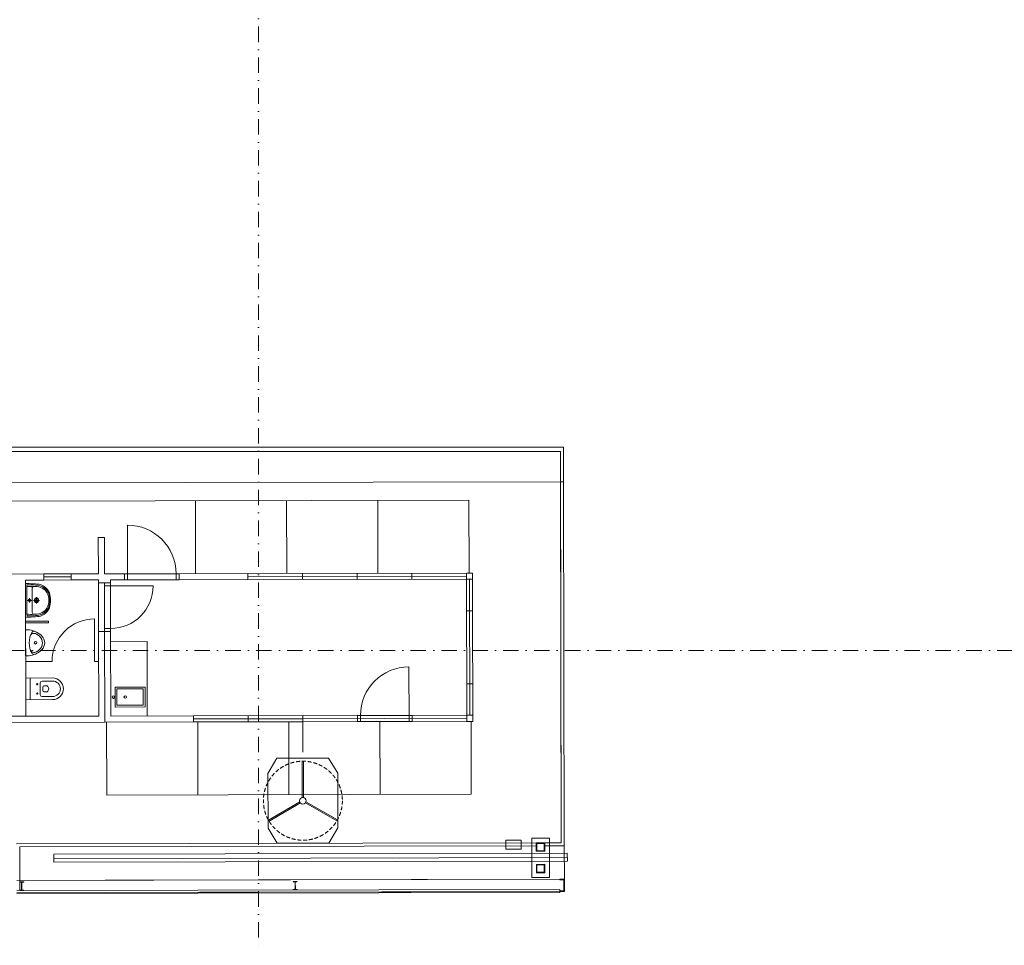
# Model space of a CAD drawing. Header units: millimetres. Extents: x -385852 to 693036, y -525006 to 444206.
# Tile 23 of 156: x 146620 to 162825, y -4850 to 10379. Entities that reach past the tile are written whole.
import ezdxf

# ---------------------------------------------------------------- set-up
doc = ezdxf.new("R2010")
doc.units = ezdxf.units.MM
for name, pattern in [('CENTERX2', [101.6, 63.5, -12.7, 12.7, -12.7]), ('DASHDOT', [25.4, 12.7, -6.35, 0, -6.35]), ('HIDDEN', [9.525, 6.35, -3.175])]:
    doc.linetypes.add(name, pattern=pattern)
doc.layers.add('A99_N_osy', color=7, linetype='CENTERX2', lineweight=9)
doc.layers.add('A99_S_kce-rez-ten', color=6, linetype='Continuous', lineweight=9)

# ---------------------------------------------------------------- blocks, each defined once
blk = doc.blocks.new('800-100')
at = {"linetype": 'Continuous', "lineweight": 0}
for p, q in [((0, -100), (0, 800)), ((50, 0), (-850, 0)), ((-800, -100), (-800, 0)), ((50, -100), (-850, -100))]:
    blk.add_line(p, q, dxfattribs=at)
blk.add_arc((0, 0), 800, 90, 180, dxfattribs=at)
blk = doc.blocks.new('wc-pud')
at = {"lineweight": 5}
for p, q in [((-178, -442), (-178, 0)), ((-178, 0), (178, 0)), ((178, 0), (178, -442)), ((-178, -75), (178, -75)), ((-128, -442), (-128, -270)), ((-98, -240), (98, -240)), ((-92, -190), (-62, -190)), ((-78, -175), (-78, -205)), ((-50, -300), (-50, -352)), ((-30, -280), (30, -280)), ((50, -300), (50, -352)), ((62, -190), (92, -190)), ((78, -175), (78, -205)), ((128, -270), (128, -442))]:
    blk.add_line(p, q, dxfattribs=at)
for centre in [(-78, -190), (78, -190)]:
    blk.add_circle(centre, 7.5, dxfattribs=at)
for centre, radius, start, end in [((-98, -270), 30, 90, 180), ((-30, -300), 20, 90, 180), ((30, -300), 20, 0, 90), ((98, -270), 30, 0, 90), ((0, -442), 178, 180, 0), ((0, -442), 128, 180, 0), ((2, -318), 61.7, 213.2659, 268.4872), ((-2, -318), 61.7, 271.5128, 326.7341)]:
    blk.add_arc(centre, radius, start, end, dxfattribs=at)
blk = doc.blocks.new('I160')
for p, q in [((-37, 160), (-37, 158)), ((-37, 160), (37, 160)), ((-37, 0), (-37, 2)), ((37, 0), (-37, 0)), ((-8, 148), (-34, 154)), ((-8, 12), (-34, 6)), ((-3, 18), (-3, 142)), ((3, 18), (3, 142)), ((8, 148), (34, 154)), ((8, 12), (34, 6)), ((37, 160), (37, 158)), ((37, 0), (37, 2))]:
    blk.add_line(p, q)
for centre, radius, start, end in [((-33, 158), 3.8, 180, 256), ((-33, 2), 3.8, 104, 180), ((-9, 142), 6.3, 0, 76), ((-9, 18), 6.3, 284, 0), ((9, 142), 6.3, 104, 180), ((9, 18), 6.3, 180, 256), ((33, 158), 3.8, 284, 0), ((33, 2), 3.8, 0, 76)]:
    blk.add_arc(centre, radius, start, end)
blk = doc.blocks.new('TURNIKET')
at = {"lineweight": 0, "ltscale": 2}
for p, q in [((-575, 450), (-425, 700)), ((-425, 700), (425, 700)), ((575, 450), (425, 700)), ((-575, 450), (-575, -450)), ((-41, 35), (-558, 334)), ((558, 334), (41, 35)), ((575, 450), (575, -450)), ((-51, 18), (-568, 316)), ((568, 316), (51, 18)), ((-10, -53), (-10, -650)), ((10, -53), (10, -650)), ((-575, -450), (-425, -700)), ((575, -450), (425, -700)), ((-425, -700), (425, -700))]:
    blk.add_line(p, q, dxfattribs=at)
at = {"linetype": 'HIDDEN', "lineweight": 0, "ltscale": 10}
blk.add_circle((0, 0), 650, dxfattribs=at)
at = {"lineweight": 0, "ltscale": 2}
blk.add_circle((0, 0), 54, dxfattribs=at)

msp = doc.modelspace()

# ---------------------------------------------------------------- linework, layer by layer
at = {"layer": 'A99_N_osy', "linetype": 'DASHDOT', "ltscale": 20}
msp.add_line((187349.6209, 0), (-3600, 0), dxfattribs=at)
msp.add_lwpolyline([(150550, 100200), (150550, -4850)], dxfattribs=at)
at = {"layer": 'A99_S_kce-rez-ten', "lineweight": 9, "ltscale": 2}
for p, q in [((155532.5861, -3162.1866), (155520.0472, 3275.5644)), ((155520.019, 2777.8001), (143712.0455, 2752.8183)), ((155520.019, 2777.8001), (143712.0455, 2752.8183)), ((155520.019, 2777.8001), (155570.0189, 2777.9059)), ((155520.019, 2777.8001), (155570.0189, 2777.9059)), ((155532.5861, -3162.1866), (155520.019, 2777.8001)), ((155582.6918, -3212.0807), (155570.0189, 2777.9059)), ((155582.6918, -3212.0807), (155570.0189, 2777.9059)), ((143712.6802, 2452.819), (154012.6571, 2474.6103)), ((143712.6802, 2452.819), (154012.6571, 2474.6103)), ((149515.206, 1265.0925), (149512.6672, 2465.0898)), ((149515.206, 1265.0925), (149512.6672, 2465.0898)), ((151015.2026, 1268.266), (151012.6638, 2468.2633)), ((151015.2026, 1268.266), (151012.6638, 2468.2633)), ((152515.1993, 1271.4395), (152512.6605, 2471.4368)), ((152515.1993, 1271.4395), (152512.6605, 2471.4368)), ((154015.1959, 1274.613), (154012.6571, 2474.6103)), ((154015.1959, 1274.613), (154012.6571, 2474.6103)), ((148013.9399, 1861.9177), (147913.9402, 1861.7061)), ((148013.9399, 1861.9177), (147913.9402, 1861.7061)), ((147915.2096, 1261.7074), (147913.9402, 1861.7061)), ((147915.2096, 1261.7074), (147913.9402, 1861.7061)), ((148015.2093, 1261.919), (148013.9399, 1861.9177)), ((148015.2093, 1261.919), (148013.9399, 1861.9177)), ((147015.2116, 1259.8033), (146227.9334, 1258.1377)), ((147015.2116, 1259.8033), (146227.9334, 1258.1377)), ((146715.4238, 1159.1689), (147015.4232, 1159.8036)), ((146715.4238, 1159.1689), (147015.4232, 1159.8036)), ((146720.1629, -1080.8261), (146715.4238, 1159.1689)), ((146720.1629, -1080.8261), (146715.4238, 1159.1689)), ((147465.2106, 1260.7554), (147015.2116, 1259.8033)), ((147465.2106, 1260.7554), (147015.2116, 1259.8033)), ((147015.4232, 1159.8036), (147015.2116, 1259.8033)), ((147015.4232, 1159.8036), (147015.2116, 1259.8033)), ((147465.3164, 1210.7555), (147015.3174, 1209.8035)), ((147465.3164, 1210.7555), (147015.3174, 1209.8035)), ((147465.4221, 1160.7556), (147015.4232, 1159.8036)), ((147465.4221, 1160.7556), (147015.4232, 1159.8036)), ((147915.2096, 1261.7074), (147465.2106, 1260.7554)), ((147915.2096, 1261.7074), (147465.2106, 1260.7554)), ((147465.2106, 1260.7554), (147465.4221, 1160.7556)), ((147465.2106, 1260.7554), (147465.4221, 1160.7556)), ((147465.4221, 1160.7556), (147915.4211, 1161.7077)), ((147465.4221, 1160.7556), (147915.4211, 1161.7077)), ((147915.4211, 1161.7077), (147915.5269, 1111.7078)), ((147915.4211, 1161.7077), (147915.5269, 1111.7078)), ((148015.2093, 1261.919), (148344.2086, 1262.6151)), ((148344.2086, 1262.6151), (148015.2093, 1261.919)), ((148015.2093, 1261.919), (148344.2086, 1262.6151)), ((148344.2086, 1262.6151), (148015.2093, 1261.919)), ((148344.2086, 1262.6151), (148344.4202, 1162.6153)), ((148344.2086, 1262.6151), (148344.4202, 1162.6153)), ((149244.2066, 1264.5192), (150373.2041, 1266.9078)), ((149244.2066, 1264.5192), (150373.2041, 1266.9078)), ((149244.2066, 1264.5192), (149244.4182, 1164.5194)), ((149244.2066, 1264.5192), (149244.4182, 1164.5194)), ((154073.1958, 1274.7357), (150373.2041, 1266.9078)), ((154073.1958, 1274.7357), (150373.2041, 1266.9078)), ((150373.4156, 1166.908), (150373.2041, 1266.9078)), ((150373.4156, 1166.908), (150373.2041, 1266.9078)), ((150373.3099, 1216.9079), (153973.3018, 1224.5243)), ((150373.3099, 1216.9079), (153973.3018, 1224.5243)), ((153973.4076, 1174.5244), (150373.4156, 1166.908)), ((153973.4076, 1174.5244), (150373.4156, 1166.908)), ((151273.4136, 1168.8121), (151273.2021, 1268.8119)), ((151273.4136, 1168.8121), (151273.2021, 1268.8119)), ((152173.4116, 1170.7162), (152173.2, 1270.716)), ((152173.4116, 1170.7162), (152173.2, 1270.716)), ((153073.4096, 1172.6203), (153073.198, 1272.6201)), ((153073.4096, 1172.6203), (153073.198, 1272.6201)), ((153973.4076, 1174.5244), (153974.5077, 654.5255)), ((153973.4076, 1174.5244), (153974.5077, 654.5255)), ((154028.1466, -1065.3648), (154023.4075, 1174.6302)), ((154028.1466, -1065.3648), (154023.4075, 1174.6302)), ((154074.5075, 654.7371), (154073.1958, 1274.7357)), ((154073.1958, 1274.7357), (154074.5075, 654.7371)), ((154073.4074, 1174.7359), (154073.1958, 1274.7357)), ((154074.5075, 654.7371), (154073.1958, 1274.7357)), ((154073.1958, 1274.7357), (154074.5075, 654.7371)), ((154073.4074, 1174.7359), (154073.1958, 1274.7357)), ((148015.5267, 1111.9193), (147915.5269, 1111.7078)), ((148015.5267, 1111.9193), (147915.5269, 1111.7078)), ((147915.6327, 1061.7079), (147915.5269, 1111.7078)), ((147915.6327, 1061.7079), (147915.5269, 1111.7078)), ((147917.1137, 361.7095), (147915.6327, 1061.7079)), ((147917.1137, 361.7095), (147915.6327, 1061.7079)), ((148115.5265, 1112.1309), (148015.5267, 1111.9193)), ((148115.5265, 1112.1309), (148015.5267, 1111.9193)), ((148017.2192, 311.9211), (148015.5267, 1111.9193)), ((148115.6323, 1062.131), (148015.6325, 1061.9195)), ((148115.6323, 1062.131), (148015.6325, 1061.9195)), ((148115.6323, 1062.131), (148115.5265, 1112.1309)), ((148115.6323, 1062.131), (148115.5265, 1112.1309)), ((148115.6323, 1062.131), (148815.6307, 1063.612)), ((148115.6323, 1062.131), (148815.6307, 1063.612)), ((148117.1132, 362.1326), (148115.6323, 1062.131)), ((148117.1132, 362.1326), (148115.6323, 1062.131)), ((153974.5077, 654.5255), (154074.5075, 654.7371)), ((153974.5077, 654.5255), (154074.5075, 654.7371)), ((153977.0465, -545.4718), (153974.5077, 654.5255)), ((153977.0465, -545.4718), (153974.5077, 654.5255)), ((153977.0465, -545.4718), (153974.5077, 654.5255)), ((153977.0465, -545.4718), (153974.5077, 654.5255)), ((154078.1465, -1065.259), (154074.5075, 654.7371)), ((154078.1465, -1065.259), (154074.5075, 654.7371)), ((147853.7563, -178.4258), (147852.2753, 521.5726)), ((147853.7563, -178.4258), (147852.2753, 521.5726)), ((147917.2195, 311.7096), (147917.1137, 361.7095)), ((147917.2195, 311.7096), (147917.1137, 361.7095)), ((148117.1132, 362.1326), (148017.1134, 361.921)), ((148117.1132, 362.1326), (148017.1134, 361.921)), ((148117.219, 312.1327), (148117.1132, 362.1326)), ((148117.219, 312.1327), (148117.1132, 362.1326)), ((148017.2192, 311.9211), (147917.2195, 311.7096)), ((148017.2192, 311.9211), (147917.2195, 311.7096)), ((147917.2195, 311.7096), (147920.1602, -1078.2873)), ((147917.2195, 311.7096), (147917.3252, 261.7097)), ((147917.2195, 311.7096), (147920.1602, -1078.2873)), ((147917.2195, 311.7096), (147917.3252, 261.7097)), ((148117.219, 312.1327), (148017.2192, 311.9211)), ((148117.219, 312.1327), (148017.2192, 311.9211)), ((148017.2192, 311.9211), (148020.3716, -1178.0755)), ((148017.2192, 311.9211), (148020.3716, -1178.0755)), ((148117.219, 312.1327), (148117.3248, 262.1328)), ((148117.219, 312.1327), (148117.3248, 262.1328)), ((148717.571, 146.4098), (148117.5723, 145.1404)), ((148717.571, 146.4098), (148117.5723, 145.1404)), ((148720.1584, -1076.5948), (148717.571, 146.4098)), ((148720.1584, -1076.5948), (148717.571, 146.4098)), ((147153.7578, -179.9068), (146718.2588, -180.8281)), ((147153.7578, -179.9068), (146718.2588, -180.8281)), ((147853.7563, -178.4258), (147918.2561, -178.2893)), ((147853.7563, -178.4258), (147918.2561, -178.2893)), ((153977.0465, -545.4718), (154077.0463, -545.2602)), ((153977.0465, -545.4718), (154077.0463, -545.2602)), ((153977.0465, -545.4718), (153978.1467, -1065.4706)), ((153977.0465, -545.4718), (153978.1467, -1065.4706)), ((147920.1602, -1078.2873), (144995.6069, -1084.4747)), ((147920.1602, -1078.2873), (144995.6069, -1084.4747)), ((151278.1527, -1071.1829), (149478.1567, -1074.9911)), ((151278.1527, -1071.1829), (149478.1567, -1074.9911)), ((149478.1567, -1074.9911), (149478.3683, -1174.9909)), ((149478.1567, -1074.9911), (149478.3683, -1174.9909)), ((149478.2625, -1124.991), (151278.2585, -1121.1828)), ((149478.2625, -1124.991), (151278.2585, -1121.1828)), ((150378.1547, -1073.087), (150378.3663, -1173.0868)), ((150378.1547, -1073.087), (150378.3663, -1173.0868)), ((153978.1467, -1065.4706), (151278.1527, -1071.1829)), ((153978.1467, -1065.4706), (151278.1527, -1071.1829)), ((151278.1527, -1071.1829), (151278.3643, -1171.1827)), ((151278.1527, -1071.1829), (151278.3643, -1171.1827)), ((151278.1527, -1071.1829), (151278.3643, -1171.1827)), ((151278.1527, -1071.1829), (151278.3643, -1171.1827)), ((151278.2585, -1121.1828), (153978.2525, -1115.4705)), ((151278.2585, -1121.1828), (153978.2525, -1115.4705)), ((152178.1507, -1069.2788), (152178.3623, -1169.2786)), ((152178.1507, -1069.2788), (152178.3623, -1169.2786)), ((152178.1507, -1069.2788), (152178.3623, -1169.2786)), ((152178.1507, -1069.2788), (152178.3623, -1169.2786)), ((153078.1487, -1067.3747), (153078.3603, -1167.3745)), ((153078.1487, -1067.3747), (153078.3603, -1167.3745)), ((153078.1487, -1067.3747), (153078.3603, -1167.3745)), ((153078.1487, -1067.3747), (153078.3603, -1167.3745)), ((148020.3716, -1178.0755), (144995.8185, -1184.4745)), ((148020.3716, -1178.0755), (144995.8185, -1184.4745)), ((148020.3716, -1178.0755), (149478.3683, -1174.9909)), ((148020.3716, -1178.0755), (149478.3683, -1174.9909)), ((148020.3716, -1178.0755), (149478.3683, -1174.9909)), ((148049.3715, -1178.0142), (148051.9103, -2378.0115)), ((151278.3643, -1171.1827), (149478.3683, -1174.9909)), ((151278.3643, -1171.1827), (149478.3683, -1174.9909)), ((149549.3682, -1174.8407), (149551.907, -2374.838)), ((149549.3682, -1174.8407), (149551.907, -2374.838)), ((151049.3648, -1171.6672), (151051.9036, -2371.6645)), ((154078.358, -1165.2588), (151278.3643, -1171.1827)), ((154078.358, -1165.2588), (151278.3643, -1171.1827)), ((151279.4355, -1671.1815), (151278.3643, -1171.1827)), ((152549.3614, -1168.4937), (152551.9002, -2368.491)), ((154049.3581, -1165.3202), (154051.8969, -2365.3175)), ((154051.8969, -2365.3175), (148051.9103, -2378.0115)), ((155122.587, -3163.054), (146570.1387, -3181.1482)), ((155122.6928, -3213.0539), (146620.2443, -3231.0423)), ((146621.7612, -3947.9958), (146620.2443, -3231.0423)), ((146621.7612, -3947.9958), (146620.2443, -3231.0423)), ((155262.5867, -3162.7579), (155532.5861, -3162.1866)), ((155262.5867, -3162.7579), (155532.5861, -3162.1866)), ((155262.6925, -3212.7577), (155582.6918, -3212.0807)), ((155262.6925, -3212.7577), (155582.6918, -3212.0807)), ((155583.8554, -3762.0795), (155582.6918, -3212.0807)), ((155632.9455, -3331.9747), (147182.9645, -3349.8521)), ((155632.9455, -3331.9747), (147182.9645, -3349.8521)), ((147183.2501, -3484.8518), (147182.9645, -3349.8521)), ((147183.2501, -3484.8518), (147182.9645, -3349.8521)), ((155633.2312, -3466.9744), (155632.9455, -3331.9747)), ((155633.2312, -3466.9744), (155632.9455, -3331.9747)), ((155633.1042, -3406.9745), (147183.1231, -3424.8519)), ((155633.1042, -3406.9745), (147183.1231, -3424.8519)), ((155633.2312, -3466.9744), (147183.2501, -3484.8518)), ((155633.2312, -3466.9744), (147183.2501, -3484.8518)), ((146571.4081, -3781.1469), (155583.8554, -3762.0795)), ((146571.4081, -3781.1469), (155583.8554, -3762.0795)), ((148024.758, -3780.981, 0), (155582.8331, -3762.0794)), ((148024.758, -3780.981, 0), (155582.8331, -3762.0794)), ((155508.8767, -3772.2382), (155508.8556, -3762.2382)), ((155508.8767, -3772.2382), (155508.8556, -3762.2382)), ((146571.7613, -3948.1016), (155509.2088, -3929.1929)), ((146571.7613, -3948.1016), (155509.2088, -3929.1929)), ((146571.8312, -3981.1464), (155584.2785, -3962.0791)), ((146571.8312, -3981.1464), (155584.2785, -3962.0791)), ((146571.8671, -3998.1015), (155509.3146, -3979.1928)), ((146571.8671, -3998.1015), (155509.3146, -3979.1928)), ((148025.2582, -3980.9804, 0), (155583.3333, -3962.0788)), ((148025.2582, -3980.9804, 0), (155583.3333, -3962.0788)), ((155509.2088, -3929.1929), (155509.3146, -3979.1928)), ((155509.2088, -3929.1929), (155509.3146, -3979.1928)), ((155509.2787, -3962.2377), (155509.2575, -3952.2377)), ((155509.2787, -3962.2377), (155509.2575, -3952.2377))]:
    msp.add_line(p, q, dxfattribs=at)
at = {"layer": 'A99_S_kce-rez-ten', "lineweight": 5, "ltscale": 2}
for p, q in [((146715.5483, 1100.3166), (146775.1575, 1100.4427)), ((146715.5483, 1100.3166), (146775.1575, 1100.4427)), ((146716.712, 550.3178), (146715.5483, 1100.3166)), ((146716.712, 550.3178), (146715.5483, 1100.3166)), ((146735.6483, 1053.1022), (146739.7796, 1080.3678)), ((146735.6483, 1053.1022), (146739.7796, 1080.3678)), ((146736.6119, 597.6168), (146735.6483, 1053.1022)), ((146736.6119, 597.6168), (146735.6483, 1053.1022)), ((146775.154, 1080.4427), (146739.7796, 1080.3678)), ((146775.154, 1080.4427), (146739.7796, 1080.3678)), ((146826.1299, 825.55), (146825.7068, 1025.5469)), ((146826.1299, 825.55), (146825.7068, 1025.5469)), ((146817.0128, 825.5307), (146745.2472, 825.3788)), ((146817.0128, 825.5307), (146745.2472, 825.3788)), ((146781.0541, 861.3375), (146781.2059, 789.572)), ((146781.0541, 861.3375), (146781.2059, 789.572)), ((146826.1299, 825.55), (146826.553, 625.553)), ((146826.1299, 825.55), (146826.553, 625.553)), ((146947.1296, 825.8059), (146847.1299, 825.5944)), ((146947.1296, 825.8059), (146847.1299, 825.5944)), ((146897.024, 875.7001), (146897.2355, 775.7003)), ((146897.024, 875.7001), (146897.2355, 775.7003)), ((146776.3211, 550.444), (146716.712, 550.3178)), ((146776.3211, 550.444), (146716.712, 550.3178)), ((146736.6119, 597.6168), (146740.8586, 570.369)), ((146736.6119, 597.6168), (146740.8586, 570.369)), ((146776.233, 570.4438), (146740.8586, 570.369)), ((146776.233, 570.4438), (146740.8586, 570.369)), ((146718.0665, -89.9098), (146717.1558, 340.5323)), ((146718.0665, -89.9098), (146717.1558, 340.5323))]:
    msp.add_line(p, q, dxfattribs=at)
at = {"layer": 'A99_S_kce-rez-ten', "lineweight": 9, "ltscale": 2}
for points in [[(146254.8957, 3275.5254), (146254.8957, 3275.5254), (155520.0472, 3275.5644), (155520.0472, 3275.5644)], [(155570.0189, 2777.9059), (155570.0189, 3345.952), (146334.8957, 3345.952), (146334.8957, 3345.952)], [(148344.4202, 1162.6153), (148115.4207, 1162.1308), (148115.5265, 1112.1309)], [(148344.4202, 1162.6153), (148115.4207, 1162.1308), (148115.5265, 1112.1309)], [(150373.2041, 1266.9078), (149244.2066, 1264.5192)], [(150373.2041, 1266.9078), (149244.2066, 1264.5192)], [(150373.4156, 1166.908), (149244.4182, 1164.5194)], [(150373.4156, 1166.908), (149244.4182, 1164.5194)], [(147917.1617, 261.7093), (147917.3252, 261.7097)], [(147917.1617, 261.7093), (147917.3252, 261.7097)], [(148117.219, 312.1327), (148120.1598, -1077.8642), (149478.1567, -1074.9911)], [(155047.4285, -3088.2129), (155048.7931, -3733.2114), (155338.7925, -3732.5979), (155337.4279, -3087.5993), (155047.4285, -3088.2129)], [(155338.7925, -3732.5979), (155337.4279, -3087.5993), (155047.4285, -3088.2129), (155048.7931, -3733.2114), (155338.7925, -3732.5979)], [(155047.4285, -3088.2129), (155048.7931, -3733.2114), (155338.7925, -3732.5979), (155337.4279, -3087.5993), (155047.4285, -3088.2129)], [(155338.7925, -3732.5979), (155337.4279, -3087.5993), (155047.4285, -3088.2129), (155048.7931, -3733.2114), (155338.7925, -3732.5979)], [(155262.8829, -3302.7575), (155262.5867, -3162.7579), (155122.587, -3163.054), (155122.8832, -3303.0537), (155262.8829, -3302.7575)], [(155262.8829, -3302.7575), (155262.5867, -3162.7579), (155122.587, -3163.054), (155122.8832, -3303.0537), (155262.8829, -3302.7575)], [(155252.8618, -3292.7787), (155252.6079, -3172.779), (155132.6082, -3173.0329), (155132.862, -3293.0326), (155252.8618, -3292.7787)], [(155252.8618, -3292.7787), (155252.6079, -3172.779), (155132.6082, -3173.0329), (155132.862, -3293.0326), (155252.8618, -3292.7787)], [(155263.634, -3657.7567), (155263.3378, -3517.7571), (155123.3381, -3518.0533), (155123.6343, -3658.0529), (155263.634, -3657.7567)], [(155263.634, -3657.7567), (155263.3378, -3517.7571), (155123.3381, -3518.0533), (155123.6343, -3658.0529), (155263.634, -3657.7567)], [(155253.6128, -3647.7779), (155253.359, -3527.7782), (155133.3592, -3528.0321), (155133.6131, -3648.0318), (155253.6128, -3647.7779)], [(155253.6128, -3647.7779), (155253.359, -3527.7782), (155133.3592, -3528.0321), (155133.6131, -3648.0318), (155253.6128, -3647.7779)], [(155509.2787, -3962.2377), (155584.2785, -3962.0791), (155583.8554, -3762.0795), (155508.8556, -3762.2382)], [(155509.2787, -3962.2377), (155584.2785, -3962.0791), (155583.8554, -3762.0795), (155508.8556, -3762.2382)], [(155509.2787, -3962.2377), (155577.5335, -3962.0933), (155583.3332, -3962.1085), (155583.8554, -3762.0797), (155508.8556, -3762.2384), (155508.8767, -3772.2382), (155573.8766, -3772.1006), (155574.2574, -3952.1002), (155509.2575, -3952.2377), (155509.2788, -3962.264)], [(155509.2787, -3962.2377), (155577.5335, -3962.0933), (155583.3332, -3962.1085), (155583.8554, -3762.0797), (155508.8556, -3762.2384), (155508.8767, -3772.2382), (155573.8766, -3772.1006), (155574.2574, -3952.1002), (155509.2575, -3952.2377), (155509.2788, -3962.264)], [(155509.2575, -3952.2377), (155574.2574, -3952.1002), (155573.8766, -3772.1006), (155508.8767, -3772.2382)], [(155509.2575, -3952.2377), (155574.2574, -3952.1002), (155573.8766, -3772.1006), (155508.8767, -3772.2382)]]:
    msp.add_lwpolyline(points, dxfattribs=at)
for points in [[(153973.4076, 1174.5244), (154073.4074, 1174.7359), (154073.1958, 1274.7357), (153973.196, 1274.5242)], [(153973.4076, 1174.5244), (154073.4074, 1174.7359), (154073.1958, 1274.7357), (153973.196, 1274.5242)], [(146716.854, 483.1847), (146716.909, 457.1992), (147091.7844, 457.9923), (147091.7294, 483.9779)], [(146716.854, 483.1847), (146716.909, 457.1992), (147091.7844, 457.9923), (147091.7294, 483.9779)], [(153978.1467, -1065.4706), (154078.1465, -1065.259), (154078.358, -1165.2588), (153978.3582, -1165.4704)], [(153978.1467, -1065.4706), (154078.1465, -1065.259), (154078.358, -1165.2588), (153978.3582, -1165.4704)], [(154872.8097, -3268.5827), (154622.8103, -3269.1116), (154622.4929, -3119.112), (154872.4924, -3118.5831)], [(154872.8097, -3268.5827), (154622.8103, -3269.1116), (154622.4929, -3119.112), (154872.4924, -3118.5831)], [(155338.7925, -3732.5979), (155048.7931, -3733.2114), (155047.4285, -3088.2129), (155337.4279, -3087.5993)], [(155338.7925, -3732.5979), (155048.7931, -3733.2114), (155047.4285, -3088.2129), (155337.4279, -3087.5993)], [(155262.8829, -3302.7575), (155122.8832, -3303.0537), (155122.587, -3163.054), (155262.5867, -3162.7579)], [(155262.8829, -3302.7575), (155122.8832, -3303.0537), (155122.587, -3163.054), (155262.5867, -3162.7579)], [(155252.8618, -3292.7787), (155132.862, -3293.0326), (155132.6082, -3173.0329), (155252.6079, -3172.779)], [(155252.8618, -3292.7787), (155132.862, -3293.0326), (155132.6082, -3173.0329), (155252.6079, -3172.779)], [(155263.634, -3657.7567), (155123.6343, -3658.0529), (155123.3381, -3518.0533), (155263.3378, -3517.7571)], [(155263.634, -3657.7567), (155123.6343, -3658.0529), (155123.3381, -3518.0533), (155263.3378, -3517.7571)], [(155253.6128, -3647.7779), (155133.6131, -3648.0318), (155133.3592, -3528.0321), (155253.359, -3527.7782)], [(155253.6128, -3647.7779), (155133.6131, -3648.0318), (155133.3592, -3528.0321), (155253.359, -3527.7782)]]:
    msp.add_lwpolyline(points, close=True, dxfattribs=at)
at = {"layer": 'A99_S_kce-rez-ten', "lineweight": 5, "ltscale": 2}
for points in [[(148191.0099, -602.9314), (148191.702, -930.0531), (148683.8755, -929.0118), (148683.1834, -601.8902)], [(148191.0099, -602.9314), (148191.702, -930.0531), (148683.8755, -929.0118), (148683.1834, -601.8902)], [(148221.0733, -632.8679), (148221.6385, -899.9897), (148653.8121, -899.0753), (148653.2469, -631.9536)], [(148221.0733, -632.8679), (148221.6385, -899.9897), (148653.8121, -899.0753), (148653.2469, -631.9536)]]:
    msp.add_lwpolyline(points, close=True, dxfattribs=at)
for centre, radius in [((146781.13, 825.4547), 20), ((146781.13, 825.4547), 20), ((146897.1297, 825.7002), 37.5), ((146897.1297, 825.7002), 37.5), ((146897.1297, 825.7002), 25), ((146897.1297, 825.7002), 25), ((146880.5674, 126.7941), 19.4142), ((146880.5674, 126.7941), 19.4142), ((148162.0148, -766.5543), 20.1232), ((148162.0148, -766.5543), 20.1232), ((148356.7343, -766.1424), 20.1232), ((148356.7343, -766.1424), 20.1232)]:
    msp.add_circle(centre, radius, dxfattribs=at)
for centre, radius, start, end in [((146823.2289, -265.3316), 1321.3395, 88.5943107, 93.80044988), ((146823.2289, -265.3316), 1321.3395, 88.5943107, 93.80044988), ((146771.4213, -422.6473), 1503.0946, 84.6032718, 89.85771539), ((146771.4213, -422.6473), 1503.0946, 84.6032718, 89.85771539), ((146771.4213, -422.6473), 1523.0946, 84.61399329, 89.85944961), ((146771.4213, -422.6473), 1523.0946, 84.61399329, 89.85944961), ((146855.7067, 1025.6103), 30, 90.12121889, 180.12121889), ((146855.7067, 1025.6103), 30, 90.12121889, 180.12121889), ((146868.2065, 858.6609), 197.3496, 78.00988647, 93.64991492), ((146868.2065, 858.6609), 197.3496, 78.00988647, 93.64991492), ((146887.8408, 836.5051), 216.2579, 53.88240345, 84.33061133), ((146887.8408, 836.5051), 216.2579, 53.88240345, 84.33061133), ((146886.7101, 841.5863), 233.6582, 42.29439278, 83.59166054), ((146886.7101, 841.5863), 233.6582, 42.29439278, 83.59166054), ((146893.3562, 864.3694), 230.3155, 37.1084411, 84.76089581), ((146893.3562, 864.3694), 230.3155, 37.1084411, 84.76089581), ((146889.1462, 839.8443), 212.7929, 13.06761841, 53.63636539), ((146889.1462, 839.8443), 212.7929, 13.06761841, 53.63636539), ((146903.992, 857.6451), 210.0684, 8.30544189, 42.22648038), ((146903.992, 857.6451), 210.0684, 8.30544189, 42.22648038), ((146895.3547, 863.6905), 229.138, 6.09344895, 37.54533235), ((146895.3547, 863.6905), 229.138, 6.09344895, 37.54533235), ((146700.6981, 825.2846), 400.6625, 351.24317417, 8.9992636), ((146700.6981, 825.2846), 400.6625, 351.24317417, 8.9992636), ((146716.1267, 825.3172), 400.6625, 351.24317417, 8.9992636), ((146716.1267, 825.3172), 400.6625, 351.24317417, 8.9992636), ((146727.4676, 825.3412), 400.6625, 351.24317417, 8.9992636), ((146727.4676, 825.3412), 400.6625, 351.24317417, 8.9992636), ((146886.7774, 809.7701), 233.6582, 276.65077723, 317.948045), ((146886.7774, 809.7701), 233.6582, 276.65077723, 317.948045), ((146893.5199, 787.0153), 230.3155, 275.48154196, 323.13399667), ((146893.5199, 787.0153), 230.3155, 275.48154196, 323.13399667), ((146889.2061, 811.5224), 212.7929, 306.60607238, 347.17481937), ((146889.2061, 811.5224), 212.7929, 306.60607238, 347.17481937), ((146904.1271, 793.7845), 210.0684, 318.0159574, 351.93699588), ((146904.1271, 793.7845), 210.0684, 318.0159574, 351.93699588), ((146895.5155, 787.7027), 229.138, 322.69710542, 354.14898882), ((146895.5155, 787.7027), 229.138, 322.69710542, 354.14898882), ((146818.6467, 1918.425), 1323.3533, 266.44595137, 271.6441636), ((146818.6467, 1918.425), 1323.3533, 266.44595137, 271.6441636), ((146766.1403, 2073.5045), 1503.0946, 270.38472238, 275.63916597), ((146766.1403, 2073.5045), 1503.0946, 270.38472238, 275.63916597), ((146766.1403, 2073.5045), 1523.0946, 270.38298816, 275.62844448), ((146766.1403, 2073.5045), 1523.0946, 270.38298816, 275.62844448), ((146856.553, 625.6165), 30, 180.12121889, 270.12121889), ((146856.553, 625.6165), 30, 180.12121889, 270.12121889), ((146868.3462, 792.6173), 197.3496, 266.59252285, 282.2325513), ((146868.3462, 792.6173), 197.3496, 266.59252285, 282.2325513), ((146887.8866, 814.8561), 216.2579, 275.91182644, 306.36003432), ((146887.8866, 814.8561), 216.2579, 275.91182644, 306.36003432), ((146735.3615, -16.571), 357.5671, 52.73517605, 92.91850516), ((146735.3615, -16.571), 357.5671, 52.73517605, 92.91850516), ((147207.7505, 127.0983), 429.4707, 168.23522319, 191.87343092), ((147207.7505, 127.0983), 429.4707, 168.23522319, 191.87343092), ((146953.3311, 193.2776), 167.4012, 138.14818088, 172.65977638), ((146953.3311, 193.2776), 167.4012, 138.14818088, 172.65977638), ((146857.7428, 213.4798), 69.6835, 55.26504074, 161.77951474), ((146857.7428, 213.4798), 69.6835, 55.26504074, 161.77951474), ((146856.3867, 280.6997), 36.864, 60.56805064, 138.82657117), ((146856.3867, 280.6997), 36.864, 60.56805064, 138.82657117), ((146823.0721, 114.5765), 172.9751, 23.09055032, 64.53400645), ((146823.0721, 114.5765), 172.9751, 23.09055032, 64.53400645), ((146836.9613, 105.564), 198.9677, 23.55709374, 54.72399743), ((146836.9613, 105.564), 198.9677, 23.55709374, 54.72399743), ((146868.7111, 125.1674), 127.1007, 333.47247471, 26.76996307), ((146868.7111, 125.1674), 127.1007, 333.47247471, 26.76996307), ((146894.8696, 126.1087), 137.7419, 334.89176086, 25.35067691), ((146894.8696, 126.1087), 137.7419, 334.89176086, 25.35067691), ((146958.0792, 61.6788), 172.1466, 187.65938335, 216.18625763), ((146958.0792, 61.6788), 172.1466, 187.65938335, 216.18625763), ((146858.3566, 36.8734), 68.4619, 194.27548132, 302.21986928), ((146858.3566, 36.8734), 68.4619, 194.27548132, 302.21986928), ((146796.8168, 162.533), 208.1187, 298.10475401, 333.10859945), ((146796.8168, 162.533), 208.1187, 298.10475401, 333.10859945), ((146850.063, 133.7602), 181.9631, 295.91468569, 338.69962378), ((146850.063, 133.7602), 181.9631, 295.91468569, 338.69962378), ((146729.8484, 271.3746), 361.4765, 268.13217355, 303.54298652), ((146729.8484, 271.3746), 361.4765, 268.13217355, 303.54298652), ((146857.1383, -21.534), 42.2302, 205.86741006, 284.82370737), ((146857.1383, -21.534), 42.2302, 205.86741006, 284.82370737)]:
    msp.add_arc(centre, radius, start, end, dxfattribs=at)
at = {"layer": 'A99_S_kce-rez-ten', "lineweight": 9, "ltscale": 2}
for centre, start, end in [((148115.6323, 1062.131), 270.12121889, 0.12121889), ((148115.6323, 1062.131), 270.12121889, 0.12121889), ((147853.7563, -178.4258), 90.12121889, 180.12121889), ((147853.7563, -178.4258), 90.12121889, 180.12121889)]:
    msp.add_arc(centre, 700, start, end, dxfattribs=at)

# ---------------------------------------------------------------- block references
at = {"layer": 'A99_S_kce-rez-ten', "lineweight": 9, "ltscale": 2, "xscale": -1}
for name, p, rotation in [('800-100', (148394.2085, 1262.7208), 0.1212188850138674), ('800-100', (148394.2085, 1262.7208), 0.1212188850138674), ('wc-pud', (146719.2109, -630.8271), 90.12121888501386), ('wc-pud', (146719.2109, -630.8271), 90.12121888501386)]:
    msp.add_blockref(name, p, dxfattribs=dict(at, rotation=rotation))
at = {"layer": 'A99_S_kce-rez-ten', "lineweight": 9, "ltscale": 2}
for name, p, rotation in [('800-100', (153028.1488, -1067.4805), 0.1212188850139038), ('800-100', (153028.1488, -1067.4805), 0.1212188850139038), ('TURNIKET', (151281.128, -2471.1797), 180.1212188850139)]:
    msp.add_blockref(name, p, dxfattribs=dict(at, rotation=rotation))
at = {"layer": 'A99_S_kce-rez-ten', "lineweight": 9, "ltscale": 2, "xscale": 0.8775000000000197, "yscale": 0.8775000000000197, "zscale": 0.8775000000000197, "rotation": 180.1212188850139}
for p in [(146653.9316, -3807.5275), (146653.9316, -3807.5275), (151153.9215, -3798.007), (151153.9215, -3798.007)]:
    msp.add_blockref('I160', p, dxfattribs=at)

doc.saveas('drawing.dxf')
